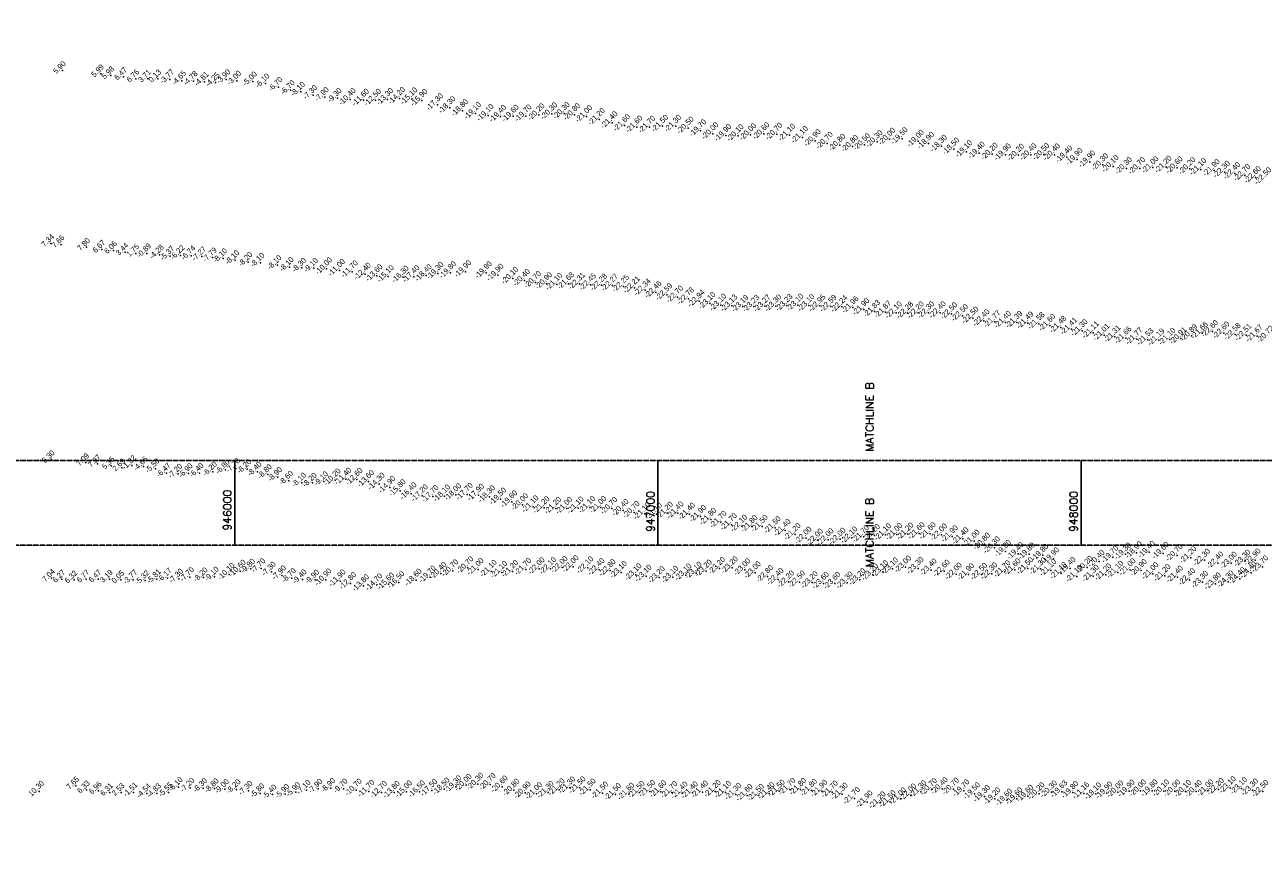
# Model space of a CAD drawing. Header units: feet. Extents: x 923032 to 950902, y 470215 to 606658.
# Tile 61 of 66: x 945504 to 948430, y 588750 to 590748. Entities that reach past the tile are written whole.
import ezdxf
from ezdxf.enums import TextEntityAlignment as Align

# ---------------------------------------------------------------- set-up
doc = ezdxf.new("R2010")
doc.units = ezdxf.units.FT
doc.header["$MEASUREMENT"] = 0
doc.header["$XCLIPFRAME"] = 0
doc.header["$PDSIZE"] = 100
doc.linetypes.add('DASHED', pattern=[0.75, 0.5, -0.25])
doc.linetypes.add('DASHED2', pattern=[0.375, 0.25, -0.125])
doc.layers.add('ALIGNSPACE-24x36', color=1, linetype='DASHED2', plot=False)
for name, color, linetype in [('ELEV8', 7, 'Continuous'), ('GRID-LABELS-X', 7, 'Continuous'), ('GRID-TICKS-X', 7, 'Continuous'), ('MATCHLINE', 7, 'DASHED'), ('POINTS8', 7, 'Continuous')]:
    doc.layers.add(name, color=color, linetype=linetype)
doc.layers.add('MrSID', color=251, linetype='Continuous', transparency=0.2)
doc.styles.add('MM-STANDARD', font='txt', dxfattribs={"height": 1})
doc.styles.get("Standard").update_dxf_attribs({"font": 'simplex.shx'})
picture_1 = doc.add_image_def('image7.sid', size_in_pixel=(6310, 6971))

msp = doc.modelspace()

# ---------------------------------------------------------------- linework, layer by layer
at = {"layer": 'ALIGNSPACE-24x36'}
for points in [[(943996.9, 593774.1), (950897.1, 593774.1), (950897.1, 589518.3), (943996.9, 589518.3)], [(943996.9, 589718.3), (950897.1, 589718.3), (950897.1, 585462.5), (943996.9, 585462.5)]]:
    msp.add_lwpolyline(points, close=True, dxfattribs=at)
at = {"layer": 'GRID-TICKS-X', "const_width": 4, "flags": 128}
for points in [[(946000, 589718.3), (946000, 589518.3)], [(947000, 589718.3), (947000, 589518.3)], [(948000, 589718.3), (948000, 589518.3)]]:
    msp.add_lwpolyline(points, dxfattribs=at)
at = {"layer": 'MATCHLINE'}
for p, q in [((943996.9, 589718.3), (949996.9, 589718.3)), ((943996.9, 589518.3), (949996.9, 589518.3))]:
    msp.add_line(p, q, dxfattribs=at)
at = {"layer": 'POINTS8', "color": 250, "linetype": 'Continuous', "lineweight": 0, "transparency": 33554687}
for p in [(945592.7, 590640.5, 5.9), (945683, 590632.7, 6), (945707, 590628.1, 6), (945737.3, 590625.5, 6.5), (945766.2, 590620.7, 6.8), (945794.2, 590620.3, 3.7), (945818.3, 590620.5, 0.1), (945846.6, 590619, -3.8), (945875.1, 590615.6, -4.7), (945902.2, 590614.9, -4.8), (945928.4, 590613.4, -4.8), (945954.3, 590611.8, -4.3), (945979.9, 590619, -3.9), (946005.1, 590615.8, -3), (946042.4, 590614, -5), (946072.2, 590609.3, -6.1), (946102.9, 590600.9, -6.7), (946131.9, 590593.4, -6.7), (946156, 590589.6, -8.1), (946184.9, 590581.9, -7.3), (946212.4, 590577.2, -7.9), (946242.8, 590574.8, -9.3), (946361.1, 590571.7, -13.3), (946389.3, 590573.9, -14.2), (946418.3, 590573, -15.1), (946272.5, 590571.4, -10.4), (946303.9, 590569.8, -11.6), (946332.5, 590569.8, -12.5), (946442.1, 590569.4, -15.9), (946478.9, 590559.1, -17.3), (946508.2, 590552.3, -18.3), (946538, 590545.3, -18.8), (946568.8, 590538.4, -19.1), (946598.6, 590533.8, -19.1), (946628.2, 590531.7, -19.4), (946657.8, 590532.2, -19.6), (946688.1, 590532.7, -19.7), (946718.8, 590535.3, -20.2), (946749, 590537.7, -20.3), (946778.4, 590538.3, -20.3), (946802.9, 590535.7, -20.8), (946831.4, 590531.2, -21), (946861.3, 590524.2, -21.2), (946891.4, 590516.6, -21.4), (946921.1, 590509.9, -21.6), (946950.2, 590506.5, -21.6), (946980.3, 590506, -21.7), (947011, 590508.3, -21.5), (947041.8, 590508.3, -21.3), (947071.3, 590504, -20.5), (947100.8, 590497.6, -19.7), (947129.7, 590490.7, -20), (947160, 590486.4, -19.9), (947189.2, 590486.1, -20.1), (947219, 590488.5, -20), (947250.2, 590490.6, -20.6), (947280.7, 590489.5, -20.7), (947311.1, 590487.1, -21.1), (947341.2, 590481.8, -21.1), (947371.6, 590474.2, -20.9), (947400, 590468, -20.7), (947429.7, 590463.4, -20.8), (947459.7, 590461, -20.8), (947488.1, 590464.9, -20.5), (947517.6, 590471.8, -20.3), (947547.5, 590477.7, -20), (947576.9, 590479, -19.5), (947615.1, 590472.9, -19), (947639.3, 590468, -18.9), (947669.7, 590461.1, -18.3), (947698.9, 590454.5, -18.5), (947729.2, 590448.1, -19.1), (947759.2, 590444.8, -19.4), (947789.9, 590442.3, -20.2), (947820.9, 590440.7, -19.9), (947852.1, 590440.1, -20.2), (947881.5, 590441.2, -20.4), (947911.8, 590441.5, -20.5), (947936.9, 590440.6, -20.4), (947966.2, 590435.8, -19.4), (947990.3, 590430.1, -19.9), (948020.2, 590424, -19.9), (948050.9, 590417.2, -20.3), (948075.4, 590413.3, -20.1), (948106.8, 590408.5, -20.3), (948138.3, 590408.3, -20.7), (948169.7, 590410.6, -21), (948200.6, 590411.6, -21.2), (948226.9, 590410.1, -20.6), (948256.9, 590408.2, -20.2), (948282.7, 590405.9, -21.1), (948314.5, 590403.6, -21.9), (948338.4, 590399.8, -22.3), (948362.8, 590396.6, -22.4), (948386.9, 590392.1, -22.7), (948411.7, 590387, -22.6), (945565.1, 590231.3, 7.3), (945589.6, 590229.3, 7.7), (945649.9, 590222.4, 7.8), (945686.1, 590217.5, 6.7), (945713.6, 590215.1, 6.1), (945741, 590211.1, 3.4), (945766.2, 590208.1, 1.7), (945792.2, 590207.9, -0.9), (945822.2, 590204.6, -4.3), (945847.2, 590201.5, -5.4), (945871.5, 590203.3, -6.2), (945897, 590202.4, -6.7), (945922.3, 590200.3, -7.3), (945947.6, 590198.1, -7.8), (945972.2, 590196, -8.1), (946000.8, 590191.7, -8.1), (946031.8, 590187.2, -8.2), (946060.4, 590185.4, -8.1), (946100.7, 590179.8, -8.1), (946129.3, 590175.4, -8.1), (946158.7, 590173.6, -8.3), (946186.8, 590173.3, -9.1), (946216.8, 590171.3, -10), (946247.1, 590167.4, -11), (946277.6, 590164.1, -11.7), (946509.7, 590162.2, -19.8), (946545.5, 590164.8, -19.9), (946594.3, 590162.2, -19.9), (946308.2, 590158.8, -12.4), (946335.9, 590155.2, -13.6), (946362.7, 590153, -15.1), (946397.8, 590151.8, -16.3), (946423.3, 590152.9, -17.4), (946452.4, 590155.4, -18.4), (946480.1, 590160.4, -19.3), (946621.9, 590156.3, -19.9), (946656.7, 590148.9, -20.1), (946684.2, 590143.7, -20.4), (946710.7, 590139, -20.7), (946736.6, 590136.4, -20.9), (946760.9, 590134.6, -21.1), (946788.5, 590136.3, -21.7), (946814.5, 590135.7, -22.3), (946840.4, 590133.8, -22.5), (946866.5, 590133, -22.3), (946892.5, 590132.3, -22.3), (946918.5, 590130, -22.3), (946944.3, 590126.9, -22.2), (946969.7, 590121.3, -22.3), (946995.2, 590115.7, -22.5), (947020.6, 590110.1, -22.6), (947046.1, 590104.6, -22.7), (947071.8, 590100.3, -22.8), (947097.2, 590094.7, -22.9), (947122.7, 590089.4, -23.1), (947148.5, 590085.5, -23.1), (947174.4, 590083.7, -23.1), (947200.5, 590082.7, -23.2), (947226.5, 590082.8, -23.2), (947252.6, 590083.1, -23.3), (947278.6, 590083.6, -23.3), (947304.6, 590084.9, -23.2), (947330.7, 590085.3, -23.1), (947356.7, 590084.5, -23.1), (947382.7, 590083.7, -22.9), (947408.8, 590082.8, -22.6), (947434.8, 590081.9, -22.2), (947460.7, 590079.8, -22), (947486.3, 590075, -21.9), (947512, 590070.6, -21.8), (947537.9, 590068.8, -21.9), (947563.2, 590067.2, -22.1), (947590, 590066.8, -22.3), (947615.1, 590067.2, -22.2), (947639.6, 590067.4, -22.3), (947667.1, 590067.9, -22.4), (947694, 590065.2, -22.5), (947719.7, 590060.7, -22.5), (947744.4, 590055, -22.5), (947770.4, 590048.9, -22.4), (947796.2, 590045.9, -21.8), (947821.2, 590044.7, -21.4), (947848.3, 590044.7, -21.4), (947874.3, 590043.3, -21.5), (947900.3, 590041.8, -21.6), (947926, 590037.8, -21.6), (947951.7, 590033.2, -21.5), (947977.4, 590029.2, -21.4), (948002.1, 590025.3, -21.3), (948028.8, 590020.5, -21.1), (948286.3, 590019.1, -21.7), (948310.6, 590023.1, -22.6), (948337.4, 590019.7, -22.6), (948363.7, 590016.3, -22.6), (948054.2, 590014.9, -21), (948080, 590010.9, -21.3), (948105.8, 590007.9, -21.7), (948131.8, 590005.5, -21.8), (948157.8, 590004, -21.5), (948183.8, 590003.3, -21.2), (948209.8, 590004.8, -21.1), (948235.8, 590006.8, -20.9), (948260.9, 590013.5, -20.9), (948389.7, 590014.6, -22.5), (948415.6, 590012.2, -21.7), (945566.5, 589720.5, 6.3), (945647.9, 589713.7, 7.1), (945675.4, 589710.6, 7.4), (945708.1, 589705.7, 5.4), (945732.9, 589701.3, 2.7), (945756.9, 589706.9, -1.3), (945784.3, 589704, -4.7), (945812.4, 589699.2, -5.5), (945978.1, 589696.8, -6.8), (946002.4, 589699.9, -7.7), (946028.9, 589697.7, -8.2), (945838.4, 589688.9, -6.5), (945866.1, 589686.9, -7.2), (945890.7, 589688.1, -6.9), (945916.4, 589688.9, -6.4), (945947.8, 589691.9, -6.2), (946053.5, 589691.8, -8.4), (946077.8, 589685.7, -8.8), (946101.8, 589679.1, -8.9), (946128, 589670.3, -8.6), (946158.4, 589666, -8.1), (946183.7, 589665.6, -8.2), (946210.6, 589669, -9.1), (946237, 589672.4, -10.2), (946262.5, 589674.3, -11.4), (946288.7, 589673.6, -12.6), (946315.9, 589668.5, -13.6), (946341.1, 589662.4, -14.3), (946366.2, 589654.8, -14.9), (946390.6, 589647, -15.8), (946416.5, 589639.7, -16.4), (946522.2, 589637.4, -18), (946549.2, 589638.3, -17.7), (946575.9, 589636.4, -17.9), (946443.1, 589634.8, -17.2), (946468.2, 589633.3, -17.7), (946495.8, 589634.6, -18.1), (946601.6, 589632.6, -18.3), (946628.2, 589627.3, -19.5), (946654.3, 589620.7, -19.6), (946679.8, 589614, -20), (946704.7, 589608.8, -21.1), (946730.7, 589606.8, -21.2), (946811.2, 589606.1, -21.1), (946838.6, 589607.2, -21.1), (946865, 589607.2, -21), (946758.3, 589605.4, -21.2), (946784.5, 589605.2, -21), (946890.7, 589604.9, -20.7), (946917.7, 589600.3, -20.4), (946943.4, 589595.6, -20.7), (946968.6, 589592.2, -21.1), (946996.3, 589591.8, -21.1), (947022.1, 589593.9, -21.2), (947047.3, 589594.4, -21.4), (947074.6, 589591.6, -21.4), (947100.8, 589586.1, -21.9), (947124.7, 589579.4, -21.8), (947148.9, 589572.4, -21.7), (947173.4, 589566.8, -21.7), (947197.8, 589563.1, -22.1), (947222.1, 589562.4, -21.8), (947246.3, 589562.9, -21.5), (947277, 589559.5, -21.5), (947300.5, 589552.9, -21.4), (947324.1, 589543.6, -21.2), (947349.8, 589534.9, -22), (947376.7, 589530.4, -22), (947401.9, 589531, -22), (947430.2, 589532.4, -22), (947458, 589535.4, -22.1), (947485.3, 589538.1, -21.7), (947511.4, 589541, -21.2), (947538, 589542.9, -21.1), (947564.5, 589543.6, -21), (947590.6, 589544.5, -21.2), (947617.1, 589545.6, -21.6), (947643.3, 589545.5, -21.6), (947670.1, 589542.5, -22), (947695.5, 589538.5, -21.9), (947720.8, 589533.4, -21.4), (947747, 589527.7, -21), (947771.7, 589520.5, -20.8), (947795, 589512.1, -20.3), (947821.1, 589503.6, -19.8), (947851, 589498.1, -19.4), (947877.3, 589497.3, -19.8), (947909.3, 589494.4, -19.8), (948074.7, 589490.1, -19.7), (948104.8, 589497.2, -19.3), (948130.9, 589500.5, -18.9), (948161.1, 589501.5, -19.4), (948194.2, 589499.1, -19.6), (948226.7, 589494, -20.7), (948259.2, 589488.8, -21.2), (946037.9, 589462.3, -9.8), (946062.3, 589463.4, -7.7), (946550.7, 589464.6, -20.7), (946574.8, 589460.8, -21), (946687.4, 589460.7, -21.7), (946719.1, 589462.5, -22), (946746.3, 589462.8, -22.1), (946773.3, 589465.6, -22), (946799.4, 589467.4, -22), (946834, 589464.8, -22.1), (946860.7, 589460.4, -22.4), (947145.6, 589463.1, -23.2), (947175.6, 589464.7, -23.2), (947205.4, 589459.8, -23), (947554.4, 589462.2, -23.1), (947585.2, 589466.7, -23), (947614.5, 589463.5, -23.3), (947645.5, 589459.6, -23.4), (947843.6, 589460, -21.6), (947873.7, 589462.9, -21.5), (947904, 589462.2, -21.3), (947934.5, 589486.2, -19.9), (947973.9, 589463.2, -19.4), (948014.1, 589465.8, -20.2), (948042.4, 589479.8, -20.4), (948115.6, 589460.1, -21), (948291.5, 589482.8, -22.3), (948323, 589476.1, -22.4), (948354.8, 589475.7, -23), (948387, 589480.6, -23.3), (948411.1, 589483.2, -22.9), (948428.9, 589466.9, -23.7), (945566.9, 589440.1, 7), (945591.4, 589438, 6.3), (945620, 589436.6, 6.3), (945648.7, 589438.3, 6.8), (945676.7, 589438.3, 6.5), (945703.7, 589438.1, 3.2), (945730.9, 589436.5, 0.1), (945759.7, 589436.2, -3.8), (945788.2, 589435.2, -5.3), (945815.7, 589437.8, -5.8), (945840.9, 589440.7, -6.2), (945867.9, 589438.9, -7.3), (945893.7, 589442.7, -7.7), (945926.1, 589441.8, -8.2), (945952.3, 589443.6, -9.1), (945986.4, 589449.3, -10.1), (946012.7, 589456.7, -10.6), (946087, 589455.7, -7.3), (946111.2, 589446.7, -7.9), (946134.6, 589440.1, -8.7), (946159.9, 589437.3, -9.4), (946189.7, 589436.6, -9.9), (946215.3, 589436.1, -10.9), (946248.6, 589433.7, -11.9), (946428.3, 589435.5, -18.6), (946461.7, 589442.8, -19.7), (946487.2, 589451.3, -20.4), (946515.1, 589457.5, -20.7), (946605.8, 589456.4, -21.1), (946630.7, 589453.9, -21.1), (946656.6, 589456, -21.2), (946886.9, 589458.2, -22.8), (946913.2, 589453.8, -23.1), (946948, 589448.3, -23.1), (946971.8, 589444.9, -23.1), (947003.1, 589441.6, -23.2), (947035.1, 589442.5, -23.1), (947066.2, 589447.8, -23.1), (947090.3, 589452, -23.1), (947114.2, 589457.1, -23.2), (947229.8, 589453.1, -23), (947259.1, 589444.1, -22.8), (947283.7, 589437.3, -22.4), (947308.6, 589431.4, -22.2), (947334.4, 589431.2, -22.5), (947477.4, 589436.7, -23.2), (947507.4, 589448.1, -23.2), (947531, 589455.7, -23.1), (947676.4, 589456.9, -22.6), (947704.9, 589450.2, -22), (947733.8, 589448.7, -21.9), (947764.8, 589449.4, -22.5), (947788.8, 589450.4, -22.3), (947819.8, 589455.4, -21.7), (947928.4, 589458.3, -21.1), (947952.7, 589451.5, -21.1), (947989.9, 589444.6, -21.1), (948028.7, 589445.1, -21.3), (948058.4, 589448.2, -21.2), (948086.9, 589454.2, -21.1), (948142.1, 589458.4, -20.9), (948169.7, 589450.9, -21), (948198.1, 589446.2, -21.2), (948227.4, 589443, -21.4), (948256.4, 589436.8, -22.4), (948287.1, 589430.6, -23.3), (948347.4, 589431.4, -24.3), (948374.9, 589439.1, -24.4), (948401.6, 589452.7, -24.4), (946273.7, 589427.5, -12.8), (946304.1, 589422.3, -13.8), (946335.5, 589424.3, -14.7), (946363.5, 589426.4, -15.6), (946387.6, 589429.8, -16.5), (947364.6, 589429.8, -23.2), (947390.8, 589428.2, -23.6), (947418.1, 589428.1, -23.6), (947447.3, 589429, -23.3), (948317.3, 589426.7, -23.8), (945537.9, 588936.3, 10.3), (945624.2, 588949.4, 7.7), (945649.4, 588940, 6.3), (945677.5, 588937.9, 7), (945704.3, 588934.2, 6.3), (945731.6, 588934.1, 2.5), (945760.2, 588934.1, -1.5), (945843.1, 588933.6, -5.5), (945867.1, 588946.3, -6.1), (945894.8, 588944.8, -7.2), (945924.9, 588943.9, -8.3), (945952.2, 588943.3, -8.8), (945976.3, 588941.7, -9), (946003.9, 588941.3, -8.2), (946032.1, 588937.6, -7.3), (946144.5, 588934.4, -5.9), (946169.4, 588939.6, -7.1), (946197.2, 588942.4, -7.9), (946227.3, 588944.2, -8.9), (946256.7, 588942.7, -9.7), (946286.8, 588939.4, -10.7), (946316.8, 588936.4, -11.7), (946346.3, 588934, -12.7), (946376.7, 588933.8, -13.8), (946405.6, 588935.1, -15), (946436.3, 588935.5, -16.5), (946465.4, 588938.4, -17.5), (946494.4, 588941.9, -18.5), (946522.5, 588947.1, -19.3), (946546.5, 588950.8, -20), (946574.5, 588953.3, -20.3), (946603.5, 588952.5, -20.7), (946631.6, 588946.9, -20.6), (946659.5, 588939.2, -20.8), (946686.1, 588932.7, -20.9), (946740.4, 588934, -21.3), (946766.5, 588940, -21.2), (946791.4, 588944.5, -21.3), (946815.7, 588944.6, -21.5), (946839.6, 588939.8, -21.5), (946955.3, 588934, -21.5), (946980.6, 588936.3, -21.5), (947006.8, 588935.4, -21.6), (947032.8, 588933.6, -21.7), (947081.2, 588932.8, -21.4), (947105.2, 588934.7, -21.4), (947135.3, 588936.2, -21.2), (947159.8, 588934, -21.1), (947286.5, 588937, -21.5), (947311.6, 588941.2, -21.7), (947337, 588941, -21.8), (947362.7, 588938.7, -21.8), (947387.3, 588936.7, -21.9), (947411.9, 588934.6, -21.7), (947621.2, 588935.5, -21.3), (947646.1, 588940.6, -20.7), (947671.7, 588942.9, -20.4), (947698, 588941.7, -20.7), (947722.8, 588937.5, -19.7), (947929.7, 588935, -20.3), (947954.1, 588935.4, -19.6), (947980.1, 588933.6, -19.8), (948086.9, 588934.9, -20), (948113.4, 588936.9, -19.9), (948140.4, 588937.5, -20), (948167.7, 588937.6, -19.8), (948195.1, 588937.3, -20.1), (948221.3, 588937.2, -20), (948246.8, 588936.2, -20.1), (948272.1, 588936, -20.4), (948299.6, 588937.7, -21), (948324.2, 588941, -22.2), (948352.5, 588945, -23.1), (948379.1, 588943, -23.1), (948405, 588939.6, -23.3), (948429.7, 588936.3, -22.5), (945791.7, 588931.2, -4.5), (945815.8, 588931.7, -4.8), (946060.3, 588931.7, -5.8), (946089, 588928.8, -5.4), (946119, 588930.2, -5.9), (946713, 588931, -21), (946869, 588932.4, -21.5), (946899.6, 588928.8, -21.5), (946931, 588929.9, -21.6), (947056.9, 588932.4, -21.4), (947184.3, 588929.5, -21.3), (947210.5, 588926.6, -21.6), (947237.3, 588926.9, -21.5), (947262.4, 588931.1, -21.4), (947435.4, 588929.8, -21.3), (947464.3, 588919.6, -21.7), (947494, 588911.3, -21.9), (947524.9, 588909.2, -21.2), (947548.9, 588911.9, -21.5), (947573.4, 588918.6, -21), (947597.3, 588927.9, -22), (947747.9, 588930.8, -19.5), (947771.4, 588924.3, -19.3), (947796.2, 588918.7, -19.2), (947824.1, 588915.7, -19.6), (947848.3, 588918.9, -19.6), (947874, 588924.9, -19.6), (947900.6, 588930.5, -20.2), (948006.1, 588931.8, -11.2), (948034.6, 588930.4, -19.1), (948060.8, 588932.4, -19.9)]:
    msp.add_point(p, dxfattribs=at)

# ---------------------------------------------------------------- texts
at = {"layer": 'ELEV8', "color": 18, "true_color": 0x000000, "transparency": 33554687, "style": 'MM-STANDARD'}
for s, p in [('5.90', (945592.7, 590640.5, 5.9)), ('5.99', (945683, 590632.7, 6)), ('5.98', (945707, 590628.1, 6)), ('6.47', (945737.3, 590625.5, 6.5)), ('6.76', (945766.2, 590620.7, 6.8)), ('3.71', (945794.2, 590620.3, 3.7)), ('0.13', (945818.3, 590620.5, 0.1)), ('-3.77', (945846.6, 590619, -3.8)), ('-4.65', (945875.1, 590615.6, -4.7)), ('-4.78', (945902.2, 590614.9, -4.8)), ('-4.81', (945928.4, 590613.4, -4.8)), ('-4.25', (945954.3, 590611.8, -4.3)), ('-3.90', (945979.9, 590619, -3.9)), ('-3.00', (946005.1, 590615.8, -3)), ('-5.00', (946042.4, 590614, -5)), ('-6.10', (946072.2, 590609.3, -6.1)), ('-6.70', (946102.9, 590600.9, -6.7)), ('-6.70', (946131.9, 590593.4, -6.7)), ('-8.10', (946156, 590589.6, -8.1)), ('-7.30', (946184.9, 590581.9, -7.3)), ('-7.90', (946212.4, 590577.2, -7.9)), ('-14.20', (946389.3, 590573.9, -14.2)), ('-15.10', (946418.3, 590573, -15.1)), ('-9.30', (946242.8, 590574.8, -9.3)), ('-10.40', (946272.5, 590571.4, -10.4)), ('-11.60', (946303.9, 590569.8, -11.6)), ('-12.50', (946332.5, 590569.8, -12.5)), ('-13.30', (946361.1, 590571.7, -13.3)), ('-15.90', (946442.1, 590569.4, -15.9)), ('-17.30', (946478.9, 590559.1, -17.3)), ('-18.30', (946508.2, 590552.3, -18.3)), ('-18.80', (946538, 590545.3, -18.8)), ('-19.10', (946568.8, 590538.4, -19.1)), ('-19.10', (946598.6, 590533.8, -19.1)), ('-19.40', (946628.2, 590531.7, -19.4)), ('-19.60', (946657.8, 590532.2, -19.6)), ('-19.70', (946688.1, 590532.7, -19.7)), ('-20.20', (946718.8, 590535.3, -20.2)), ('-20.30', (946749, 590537.7, -20.3)), ('-20.30', (946778.4, 590538.3, -20.3)), ('-20.80', (946802.9, 590535.7, -20.8)), ('-21.00', (946831.4, 590531.2, -21)), ('-21.20', (946861.3, 590524.2, -21.2)), ('-21.40', (946891.4, 590516.6, -21.4)), ('-21.60', (946921.1, 590509.9, -21.6)), ('-21.60', (946950.2, 590506.5, -21.6)), ('-21.70', (946980.3, 590506, -21.7)), ('-21.50', (947011, 590508.3, -21.5)), ('-21.30', (947041.8, 590508.3, -21.3)), ('-20.50', (947071.3, 590504, -20.5)), ('-19.70', (947100.8, 590497.6, -19.7)), ('-20.00', (947129.7, 590490.7, -20)), ('-19.90', (947160, 590486.4, -19.9)), ('-20.10', (947189.2, 590486.1, -20.1)), ('-20.00', (947219, 590488.5, -20)), ('-20.60', (947250.2, 590490.6, -20.6)), ('-20.70', (947280.7, 590489.5, -20.7)), ('-21.10', (947311.1, 590487.1, -21.1)), ('-21.10', (947341.2, 590481.8, -21.1)), ('-20.90', (947371.6, 590474.2, -20.9)), ('-20.70', (947400, 590468, -20.7)), ('-20.80', (947429.7, 590463.4, -20.8)), ('-20.80', (947459.7, 590461, -20.8)), ('-20.50', (947488.1, 590464.9, -20.5)), ('-20.30', (947517.6, 590471.8, -20.3)), ('-20.00', (947547.5, 590477.7, -20)), ('-19.50', (947576.9, 590479, -19.5)), ('-19.00', (947615.1, 590472.9, -19)), ('-18.90', (947639.3, 590468, -18.9)), ('-18.30', (947669.7, 590461.1, -18.3)), ('-18.50', (947698.9, 590454.5, -18.5)), ('-19.10', (947729.2, 590448.1, -19.1)), ('-19.40', (947759.2, 590444.8, -19.4)), ('-20.20', (947789.9, 590442.3, -20.2)), ('-19.90', (947820.9, 590440.7, -19.9)), ('-20.20', (947852.1, 590440.1, -20.2)), ('-20.40', (947881.5, 590441.2, -20.4)), ('-20.50', (947911.8, 590441.5, -20.5)), ('-20.40', (947936.9, 590440.6, -20.4)), ('-19.40', (947966.2, 590435.8, -19.4)), ('-19.90', (947990.3, 590430.1, -19.9)), ('-19.90', (948020.2, 590424, -19.9)), ('-20.30', (948050.9, 590417.2, -20.3)), ('-20.10', (948075.4, 590413.3, -20.1)), ('-20.30', (948106.8, 590408.5, -20.3)), ('-20.70', (948138.3, 590408.3, -20.7)), ('-21.00', (948169.7, 590410.6, -21)), ('-21.20', (948200.6, 590411.6, -21.2)), ('-20.60', (948226.9, 590410.1, -20.6)), ('-20.20', (948256.9, 590408.2, -20.2)), ('-21.10', (948282.7, 590405.9, -21.1)), ('-21.90', (948314.5, 590403.6, -21.9)), ('-22.30', (948338.4, 590399.8, -22.3)), ('-22.40', (948362.8, 590396.6, -22.4)), ('-22.70', (948386.9, 590392.1, -22.7)), ('-22.60', (948411.7, 590387, -22.6)), ('-22.50', (948436.2, 590384.1, -22.5)), ('7.34', (945565.1, 590231.3, 7.3)), ('7.66', (945589.6, 590229.3, 7.7)), ('7.80', (945649.9, 590222.4, 7.8)), ('6.67', (945686.1, 590217.5, 6.7)), ('6.06', (945713.6, 590215.1, 6.1)), ('3.44', (945741, 590211.1, 3.4)), ('1.75', (945766.2, 590208.1, 1.7)), ('-0.89', (945792.2, 590207.9, -0.9)), ('-4.28', (945822.2, 590204.6, -4.3)), ('-5.37', (945847.2, 590201.5, -5.4)), ('-6.22', (945871.5, 590203.3, -6.2)), ('-6.74', (945897, 590202.4, -6.7)), ('-7.27', (945922.3, 590200.3, -7.3)), ('-7.79', (945947.6, 590198.1, -7.8)), ('-8.10', (945972.2, 590196, -8.1)), ('-8.10', (946000.8, 590191.7, -8.1)), ('-8.20', (946031.8, 590187.2, -8.2)), ('-8.10', (946060.4, 590185.4, -8.1)), ('-8.10', (946100.7, 590179.8, -8.1)), ('-8.10', (946129.3, 590175.4, -8.1)), ('-8.30', (946158.7, 590173.6, -8.3)), ('-9.10', (946186.8, 590173.3, -9.1)), ('-10.00', (946216.8, 590171.3, -10)), ('-11.00', (946247.1, 590167.4, -11)), ('-11.70', (946277.6, 590164.1, -11.7)), ('-19.90', (946545.5, 590164.8, -19.9)), ('-12.40', (946308.2, 590158.8, -12.4)), ('-13.60', (946335.9, 590155.2, -13.6)), ('-15.10', (946362.7, 590153, -15.1)), ('-16.30', (946397.8, 590151.8, -16.3)), ('-17.40', (946423.3, 590152.9, -17.4)), ('-18.40', (946452.4, 590155.4, -18.4)), ('-19.30', (946480.1, 590160.4, -19.3)), ('-19.80', (946509.7, 590162.2, -19.8)), ('-19.90', (946594.3, 590162.2, -19.9)), ('-19.90', (946621.9, 590156.3, -19.9)), ('-20.10', (946656.7, 590148.9, -20.1)), ('-20.40', (946684.2, 590143.7, -20.4)), ('-20.70', (946710.7, 590139, -20.7)), ('-20.90', (946736.6, 590136.4, -20.9)), ('-21.10', (946760.9, 590134.6, -21.1)), ('-21.68', (946788.5, 590136.3, -21.7)), ('-22.31', (946814.5, 590135.7, -22.3)), ('-22.45', (946840.4, 590133.8, -22.5)), ('-22.28', (946866.5, 590133, -22.3)), ('-22.27', (946892.5, 590132.3, -22.3)), ('-22.25', (946918.5, 590130, -22.3)), ('-22.21', (946944.3, 590126.9, -22.2)), ('-22.34', (946969.7, 590121.3, -22.3)), ('-22.46', (946995.2, 590115.7, -22.5)), ('-22.59', (947020.6, 590110.1, -22.6)), ('-22.70', (947046.1, 590104.6, -22.7)), ('-22.78', (947071.8, 590100.3, -22.8)), ('-22.94', (947097.2, 590094.7, -22.9)), ('-23.10', (947122.7, 590089.4, -23.1)), ('-23.10', (947148.5, 590085.5, -23.1)), ('-23.13', (947174.4, 590083.7, -23.1)), ('-23.19', (947200.5, 590082.7, -23.2)), ('-23.23', (947226.5, 590082.8, -23.2)), ('-23.27', (947252.6, 590083.1, -23.3)), ('-23.30', (947278.6, 590083.6, -23.3)), ('-23.23', (947304.6, 590084.9, -23.2)), ('-23.10', (947330.7, 590085.3, -23.1)), ('-23.10', (947356.7, 590084.5, -23.1)), ('-22.95', (947382.7, 590083.7, -22.9)), ('-22.59', (947408.8, 590082.8, -22.6)), ('-22.24', (947434.8, 590081.9, -22.2)), ('-21.96', (947460.7, 590079.8, -22)), ('-21.90', (947486.3, 590075, -21.9)), ('-21.83', (947512, 590070.6, -21.8)), ('-21.87', (947537.9, 590068.8, -21.9)), ('-22.10', (947563.2, 590067.2, -22.1)), ('-22.28', (947590, 590066.8, -22.3)), ('-22.20', (947615.1, 590067.2, -22.2)), ('-22.30', (947639.6, 590067.4, -22.3)), ('-22.40', (947667.1, 590067.9, -22.4)), ('-22.50', (947694, 590065.2, -22.5)), ('-22.50', (947719.7, 590060.7, -22.5)), ('-22.50', (947744.4, 590055, -22.5)), ('-22.40', (947770.4, 590048.9, -22.4)), ('-21.77', (947796.2, 590045.9, -21.8)), ('-21.40', (947821.2, 590044.7, -21.4)), ('-21.39', (947848.3, 590044.7, -21.4)), ('-21.49', (947874.3, 590043.3, -21.5)), ('-21.58', (947900.3, 590041.8, -21.6)), ('-21.60', (947926, 590037.8, -21.6)), ('-21.48', (947951.7, 590033.2, -21.5)), ('-21.41', (947977.4, 590029.2, -21.4)), ('-21.30', (948002.1, 590025.3, -21.3)), ('-21.11', (948028.8, 590020.5, -21.1)), ('-21.66', (948286.3, 590019.1, -21.7)), ('-22.60', (948310.6, 590023.1, -22.6)), ('-22.60', (948337.4, 590019.7, -22.6)), ('-21.01', (948054.2, 590014.9, -21)), ('-21.31', (948080, 590010.9, -21.3)), ('-21.66', (948105.8, 590007.9, -21.7)), ('-21.77', (948131.8, 590005.5, -21.8)), ('-21.53', (948157.8, 590004, -21.5)), ('-21.19', (948183.8, 590003.3, -21.2)), ('-21.10', (948209.8, 590004.8, -21.1)), ('-20.91', (948235.8, 590006.8, -20.9)), ('-20.89', (948260.9, 590013.5, -20.9)), ('-22.58', (948363.7, 590016.3, -22.6)), ('-22.51', (948389.7, 590014.6, -22.5)), ('-21.67', (948415.6, 590012.2, -21.7)), ('-20.72', (948441.5, 590009.8, -20.7)), ('6.30', (945566.5, 589720.5, 6.3)), ('7.09', (945647.9, 589713.7, 7.1)), ('7.37', (945675.4, 589710.6, 7.4)), ('5.35', (945708.1, 589705.7, 5.4)), ('2.69', (945732.9, 589701.3, 2.7)), ('-1.32', (945756.9, 589706.9, -1.3)), ('-4.66', (945784.3, 589704, -4.7)), ('-5.50', (945812.4, 589699.2, -5.5)), ('-7.70', (946002.4, 589699.9, -7.7)), ('-6.47', (945838.4, 589688.9, -6.5)), ('-7.20', (945866.1, 589686.9, -7.2)), ('-6.90', (945890.7, 589688.1, -6.9)), ('-6.40', (945916.4, 589688.9, -6.4)), ('-6.20', (945947.8, 589691.9, -6.2)), ('-6.80', (945978.1, 589696.8, -6.8)), ('-8.20', (946028.9, 589697.7, -8.2)), ('-8.40', (946053.5, 589691.8, -8.4)), ('-8.80', (946077.8, 589685.7, -8.8)), ('-8.90', (946101.8, 589679.1, -8.9)), ('-8.60', (946128, 589670.3, -8.6)), ('-9.10', (946210.6, 589669, -9.1)), ('-10.20', (946237, 589672.4, -10.2)), ('-11.40', (946262.5, 589674.3, -11.4)), ('-12.60', (946288.7, 589673.6, -12.6)), ('-13.60', (946315.9, 589668.5, -13.6)), ('-8.10', (946158.4, 589666, -8.1)), ('-8.20', (946183.7, 589665.6, -8.2)), ('-14.30', (946341.1, 589662.4, -14.3)), ('-14.90', (946366.2, 589654.8, -14.9)), ('-15.80', (946390.6, 589647, -15.8)), ('-16.40', (946416.5, 589639.7, -16.4)), ('-18.00', (946522.2, 589637.4, -18)), ('-17.70', (946549.2, 589638.3, -17.7)), ('-17.90', (946575.9, 589636.4, -17.9)), ('-17.20', (946443.1, 589634.8, -17.2)), ('-17.70', (946468.2, 589633.3, -17.7)), ('-18.10', (946495.8, 589634.6, -18.1)), ('-18.30', (946601.6, 589632.6, -18.3)), ('-19.50', (946628.2, 589627.3, -19.5)), ('-19.60', (946654.3, 589620.7, -19.6)), ('-20.00', (946679.8, 589614, -20)), ('-21.10', (946704.7, 589608.8, -21.1)), ('-21.20', (946730.7, 589606.8, -21.2)), ('-21.10', (946838.6, 589607.2, -21.1)), ('-21.00', (946865, 589607.2, -21)), ('-21.20', (946758.3, 589605.4, -21.2)), ('-21.00', (946784.5, 589605.2, -21)), ('-21.10', (946811.2, 589606.1, -21.1)), ('-20.70', (946890.7, 589604.9, -20.7)), ('-20.40', (946917.7, 589600.3, -20.4)), ('-20.70', (946943.4, 589595.6, -20.7)), ('-21.10', (946968.6, 589592.2, -21.1)), ('-21.10', (946996.3, 589591.8, -21.1)), ('-21.20', (947022.1, 589593.9, -21.2)), ('-21.40', (947047.3, 589594.4, -21.4)), ('-21.40', (947074.6, 589591.6, -21.4)), ('-21.90', (947100.8, 589586.1, -21.9)), ('-21.80', (947124.7, 589579.4, -21.8)), ('-21.70', (947148.9, 589572.4, -21.7)), ('-21.70', (947173.4, 589566.8, -21.7)), ('-22.10', (947197.8, 589563.1, -22.1)), ('-21.80', (947222.1, 589562.4, -21.8)), ('-21.50', (947246.3, 589562.9, -21.5)), ('-21.50', (947277, 589559.5, -21.5)), ('-21.40', (947300.5, 589552.9, -21.4)), ('-21.20', (947324.1, 589543.6, -21.2)), ('-22.00', (947349.8, 589534.9, -22)), ('-22.00', (947376.7, 589530.4, -22)), ('-22.00', (947401.9, 589531, -22)), ('-22.00', (947430.2, 589532.4, -22)), ('-22.10', (947458, 589535.4, -22.1)), ('-21.70', (947485.3, 589538.1, -21.7)), ('-21.20', (947511.4, 589541, -21.2)), ('-21.10', (947538, 589542.9, -21.1)), ('-21.00', (947564.5, 589543.6, -21)), ('-21.20', (947590.6, 589544.5, -21.2)), ('-21.60', (947617.1, 589545.6, -21.6)), ('-21.60', (947643.3, 589545.5, -21.6)), ('-22.00', (947670.1, 589542.5, -22)), ('-21.90', (947695.5, 589538.5, -21.9)), ('-21.40', (947720.8, 589533.4, -21.4)), ('-21.00', (947747, 589527.7, -21)), ('-20.80', (947771.7, 589520.5, -20.8)), ('-20.30', (947795, 589512.1, -20.3)), ('-19.80', (947821.1, 589503.6, -19.8)), ('-19.40', (947851, 589498.1, -19.4)), ('-19.80', (947877.3, 589497.3, -19.8)), ('-19.80', (947909.3, 589494.4, -19.8)), ('-19.70', (948074.7, 589490.1, -19.7)), ('-19.30', (948104.8, 589497.2, -19.3)), ('-18.90', (948130.9, 589500.5, -18.9)), ('-19.40', (948161.1, 589501.5, -19.4)), ('-19.60', (948194.2, 589499.1, -19.6)), ('-20.70', (948226.7, 589494, -20.7)), ('-20.70', (946550.7, 589464.6, -20.7)), ('-21.00', (946574.8, 589460.8, -21)), ('-21.70', (946687.4, 589460.7, -21.7)), ('-22.00', (946719.1, 589462.5, -22)), ('-22.10', (946746.3, 589462.8, -22.1)), ('-22.00', (946773.3, 589465.6, -22)), ('-22.00', (946799.4, 589467.4, -22)), ('-22.10', (946834, 589464.8, -22.1)), ('-22.40', (946860.7, 589460.4, -22.4)), ('-23.20', (947145.6, 589463.1, -23.2)), ('-23.20', (947175.6, 589464.7, -23.2)), ('-23.10', (947554.4, 589462.2, -23.1)), ('-23.00', (947585.2, 589466.7, -23)), ('-23.30', (947614.5, 589463.5, -23.3)), ('-21.50', (947873.7, 589462.9, -21.5)), ('-21.30', (947904, 589462.2, -21.3)), ('-19.90', (947934.5, 589486.2, -19.9)), ('-19.40', (947973.9, 589463.2, -19.4)), ('-20.20', (948014.1, 589465.8, -20.2)), ('-20.40', (948042.4, 589479.8, -20.4)), ('-21.20', (948259.2, 589488.8, -21.2)), ('-22.30', (948291.5, 589482.8, -22.3)), ('-22.40', (948323, 589476.1, -22.4)), ('-23.00', (948354.8, 589475.7, -23)), ('-23.30', (948387, 589480.6, -23.3)), ('-22.90', (948411.1, 589483.2, -22.9)), ('-23.70', (948428.9, 589466.9, -23.7)), ('7.04', (945566.9, 589440.1, 7)), ('6.27', (945591.4, 589438, 6.3)), ('6.77', (945648.7, 589438.3, 6.8)), ('6.47', (945676.7, 589438.3, 6.5)), ('3.19', (945703.7, 589438.1, 3.2)), ('0.05', (945730.9, 589436.5, 0.1)), ('-3.77', (945759.7, 589436.2, -3.8)), ('-5.32', (945788.2, 589435.2, -5.3)), ('-5.81', (945815.7, 589437.8, -5.8)), ('-6.17', (945840.9, 589440.7, -6.2)), ('-7.30', (945867.9, 589438.9, -7.3)), ('-7.70', (945893.7, 589442.7, -7.7)), ('-8.20', (945926.1, 589441.8, -8.2)), ('-9.10', (945952.3, 589443.6, -9.1)), ('-10.10', (945986.4, 589449.3, -10.1)), ('-10.60', (946012.7, 589456.7, -10.6)), ('-9.80', (946037.9, 589462.3, -9.8)), ('-7.70', (946062.3, 589463.4, -7.7)), ('-7.30', (946087, 589455.7, -7.3)), ('-7.90', (946111.2, 589446.7, -7.9)), ('-8.70', (946134.6, 589440.1, -8.7)), ('-9.40', (946159.9, 589437.3, -9.4)), ('-9.90', (946189.7, 589436.6, -9.9)), ('-10.90', (946215.3, 589436.1, -10.9)), ('-11.90', (946248.6, 589433.7, -11.9)), ('-18.60', (946428.3, 589435.5, -18.6)), ('-19.70', (946461.7, 589442.8, -19.7)), ('-20.40', (946487.2, 589451.3, -20.4)), ('-20.70', (946515.1, 589457.5, -20.7)), ('-21.10', (946605.8, 589456.4, -21.1)), ('-21.10', (946630.7, 589453.9, -21.1)), ('-21.20', (946656.6, 589456, -21.2)), ('-22.80', (946886.9, 589458.2, -22.8)), ('-23.10', (946913.2, 589453.8, -23.1)), ('-23.10', (946948, 589448.3, -23.1)), ('-23.10', (946971.8, 589444.9, -23.1)), ('-23.20', (947003.1, 589441.6, -23.2)), ('-23.10', (947035.1, 589442.5, -23.1)), ('-23.10', (947066.2, 589447.8, -23.1)), ('-23.10', (947090.3, 589452, -23.1)), ('-23.20', (947114.2, 589457.1, -23.2)), ('-23.00', (947205.4, 589459.8, -23)), ('-23.00', (947229.8, 589453.1, -23)), ('-22.80', (947259.1, 589444.1, -22.8)), ('-22.40', (947283.7, 589437.3, -22.4)), ('-22.20', (947308.6, 589431.4, -22.2)), ('-22.50', (947334.4, 589431.2, -22.5)), ('-23.20', (947477.4, 589436.7, -23.2)), ('-23.20', (947507.4, 589448.1, -23.2)), ('-23.10', (947531, 589455.7, -23.1)), ('-23.40', (947645.5, 589459.6, -23.4)), ('-22.60', (947676.4, 589456.9, -22.6)), ('-22.00', (947704.9, 589450.2, -22)), ('-21.90', (947733.8, 589448.7, -21.9)), ('-22.50', (947764.8, 589449.4, -22.5)), ('-22.30', (947788.8, 589450.4, -22.3)), ('-21.70', (947819.8, 589455.4, -21.7)), ('-21.60', (947843.6, 589460, -21.6)), ('-21.10', (947928.4, 589458.3, -21.1)), ('-21.10', (947952.7, 589451.5, -21.1)), ('-21.10', (947989.9, 589444.6, -21.1)), ('-21.30', (948028.7, 589445.1, -21.3)), ('-21.20', (948058.4, 589448.2, -21.2)), ('-21.10', (948086.9, 589454.2, -21.1)), ('-21.00', (948115.6, 589460.1, -21)), ('-20.90', (948142.1, 589458.4, -20.9)), ('-21.00', (948169.7, 589450.9, -21)), ('-21.20', (948198.1, 589446.2, -21.2)), ('-21.40', (948227.4, 589443, -21.4)), ('-22.40', (948256.4, 589436.8, -22.4)), ('-24.30', (948347.4, 589431.4, -24.3)), ('-24.40', (948374.9, 589439.1, -24.4)), ('-24.40', (948401.6, 589452.7, -24.4)), ('6.32', (945620, 589436.6, 6.3)), ('-12.80', (946273.7, 589427.5, -12.8)), ('-13.80', (946304.1, 589422.3, -13.8)), ('-14.70', (946335.5, 589424.3, -14.7)), ('-15.60', (946363.5, 589426.4, -15.6)), ('-16.50', (946387.6, 589429.8, -16.5)), ('-23.20', (947364.6, 589429.8, -23.2)), ('-23.60', (947390.8, 589428.2, -23.6)), ('-23.60', (947418.1, 589428.1, -23.6)), ('-23.30', (947447.3, 589429, -23.3)), ('-23.30', (948287.1, 589430.6, -23.3)), ('-23.80', (948317.3, 589426.7, -23.8)), ('10.30', (945537.9, 588936.3, 10.3)), ('7.65', (945624.2, 588949.4, 7.7)), ('6.33', (945649.4, 588940, 6.3)), ('-6.10', (945867.1, 588946.3, -6.1)), ('-7.20', (945894.8, 588944.8, -7.2)), ('-8.30', (945924.9, 588943.9, -8.3)), ('-8.80', (945952.2, 588943.3, -8.8)), ('-9.00', (945976.3, 588941.7, -9)), ('-8.20', (946003.9, 588941.3, -8.2)), ('-7.30', (946032.1, 588937.6, -7.3)), ('-7.10', (946169.4, 588939.6, -7.1)), ('-7.90', (946197.2, 588942.4, -7.9)), ('-8.90', (946227.3, 588944.2, -8.9)), ('-9.70', (946256.7, 588942.7, -9.7)), ('-10.70', (946286.8, 588939.4, -10.7)), ('-11.70', (946316.8, 588936.4, -11.7)), ('-12.70', (946346.3, 588934, -12.7)), ('-13.80', (946376.7, 588933.8, -13.8)), ('-15.00', (946405.6, 588935.1, -15)), ('-16.50', (946436.3, 588935.5, -16.5)), ('-17.50', (946465.4, 588938.4, -17.5)), ('-18.50', (946494.4, 588941.9, -18.5)), ('-19.30', (946522.5, 588947.1, -19.3)), ('-20.00', (946546.5, 588950.8, -20)), ('-20.30', (946574.5, 588953.3, -20.3)), ('-20.70', (946603.5, 588952.5, -20.7)), ('-20.60', (946631.6, 588946.9, -20.6)), ('-20.80', (946659.5, 588939.2, -20.8)), ('-21.30', (946740.4, 588934, -21.3)), ('-21.20', (946766.5, 588940, -21.2)), ('-21.30', (946791.4, 588944.5, -21.3)), ('-21.50', (946815.7, 588944.6, -21.5)), ('-21.50', (946839.6, 588939.8, -21.5)), ('-21.50', (946955.3, 588934, -21.5)), ('-21.50', (946980.6, 588936.3, -21.5)), ('-21.60', (947006.8, 588935.4, -21.6)), ('-21.70', (947032.8, 588933.6, -21.7)), ('-21.40', (947105.2, 588934.7, -21.4)), ('-21.20', (947135.3, 588936.2, -21.2)), ('-21.10', (947159.8, 588934, -21.1)), ('-21.50', (947286.5, 588937, -21.5)), ('-21.70', (947311.6, 588941.2, -21.7)), ('-21.80', (947337, 588941, -21.8)), ('-21.80', (947362.7, 588938.7, -21.8)), ('-21.90', (947387.3, 588936.7, -21.9)), ('-21.70', (947411.9, 588934.6, -21.7)), ('-21.30', (947621.2, 588935.5, -21.3)), ('-20.70', (947646.1, 588940.6, -20.7)), ('-20.40', (947671.7, 588942.9, -20.4)), ('-20.70', (947698, 588941.7, -20.7)), ('-19.70', (947722.8, 588937.5, -19.7)), ('-20.30', (947929.7, 588935, -20.3)), ('-19.63', (947954.1, 588935.4, -19.6)), ('-19.80', (947980.1, 588933.6, -19.8)), ('-20.00', (948086.9, 588934.9, -20)), ('-19.90', (948113.4, 588936.9, -19.9)), ('-20.00', (948140.4, 588937.5, -20)), ('-19.80', (948167.7, 588937.6, -19.8)), ('-20.10', (948195.1, 588937.3, -20.1)), ('-20.00', (948221.3, 588937.2, -20)), ('-20.10', (948246.8, 588936.2, -20.1)), ('-20.40', (948272.1, 588936, -20.4)), ('-21.00', (948299.6, 588937.7, -21)), ('-22.20', (948324.2, 588941, -22.2)), ('-23.10', (948352.5, 588945, -23.1)), ('-23.10', (948379.1, 588943, -23.1)), ('-23.30', (948405, 588939.6, -23.3)), ('-22.50', (948429.7, 588936.3, -22.5)), ('6.96', (945677.5, 588937.9, 7)), ('6.31', (945704.3, 588934.2, 6.3)), ('2.53', (945731.6, 588934.1, 2.5)), ('-1.51', (945760.2, 588934.1, -1.5)), ('-4.54', (945791.7, 588931.2, -4.5)), ('-4.83', (945815.8, 588931.7, -4.8)), ('-5.55', (945843.1, 588933.6, -5.5)), ('-5.80', (946060.3, 588931.7, -5.8)), ('-5.40', (946089, 588928.8, -5.4)), ('-5.90', (946119, 588930.2, -5.9)), ('-5.90', (946144.5, 588934.4, -5.9)), ('-20.90', (946686.1, 588932.7, -20.9)), ('-21.00', (946713, 588931, -21)), ('-21.50', (946869, 588932.4, -21.5)), ('-21.50', (946899.6, 588928.8, -21.5)), ('-21.60', (946931, 588929.9, -21.6)), ('-21.40', (947056.9, 588932.4, -21.4)), ('-21.40', (947081.2, 588932.8, -21.4)), ('-21.30', (947184.3, 588929.5, -21.3)), ('-21.60', (947210.5, 588926.6, -21.6)), ('-21.50', (947237.3, 588926.9, -21.5)), ('-21.40', (947262.4, 588931.1, -21.4)), ('-21.30', (947435.4, 588929.8, -21.3)), ('-21.70', (947464.3, 588919.6, -21.7)), ('-21.90', (947494, 588911.3, -21.9)), ('-21.20', (947524.9, 588909.2, -21.2)), ('-21.50', (947548.9, 588911.9, -21.5)), ('-21.00', (947573.4, 588918.6, -21)), ('-22.00', (947597.3, 588927.9, -22)), ('-19.50', (947747.9, 588930.8, -19.5)), ('-19.30', (947771.4, 588924.3, -19.3)), ('-19.20', (947796.2, 588918.7, -19.2)), ('-19.60', (947824.1, 588915.7, -19.6)), ('-19.60', (947848.3, 588918.9, -19.6)), ('-19.60', (947874, 588924.9, -19.6)), ('-20.20', (947900.6, 588930.5, -20.2)), ('-11.16', (948006.1, 588931.8, -11.2)), ('-19.10', (948034.6, 588930.4, -19.1)), ('-19.90', (948060.8, 588932.4, -19.9))]:
    msp.add_text(s, height=13, rotation=45, dxfattribs=at).set_placement(p, align=Align.BOTTOM_CENTER)
at = {"layer": 'GRID-LABELS-X'}
for s, p in [('MATCHLINE B', (947509.6, 589739.5)), ('946000', (945991.6, 589552.9)), ('947000', (946991.6, 589549.8)), ('MATCHLINE B', (947509.6, 589466.5)), ('948000', (947991.6, 589549.8))]:
    msp.add_text(s, height=18.75, rotation=90, dxfattribs=at).set_placement(p)

# ---------------------------------------------------------------- pictures from other files: only their frames are drawn
at = {"layer": 'MrSID'}
image = msp.add_image(picture_1, insert=(943561.9, 583930), size_in_units=(20702.1, 22870.7), dxfattribs=at)
image.set_boundary_path([(49.11, 243.55), (1961.845, 6970.5)])

doc.saveas('drawing.dxf')
